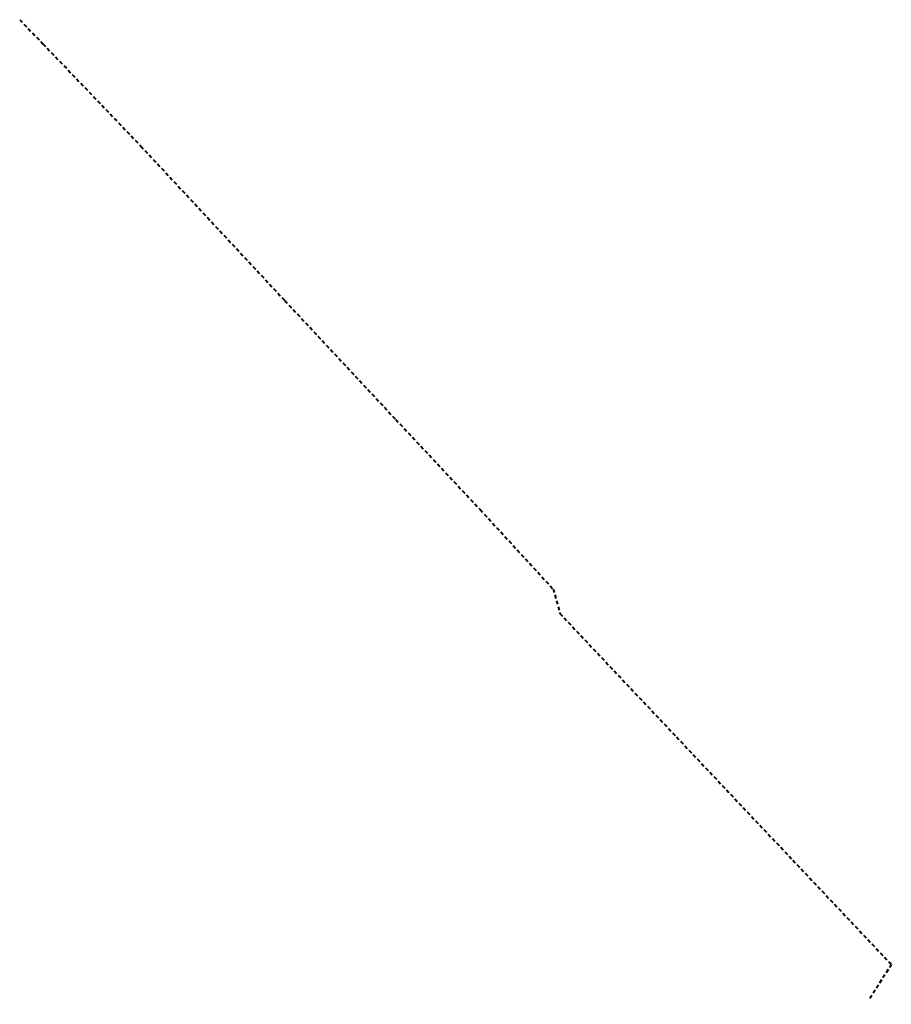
# Model space of a CAD drawing. Header units: metres. Extents: x 0 to 6446955, y 0 to 5658558.
# Tile 186 of 188: x 6441300 to 6441659, y 5658153 to 5658558. Entities that reach past the tile are written whole.
import ezdxf

# ---------------------------------------------------------------- set-up
doc = ezdxf.new("R2010")
doc.units = ezdxf.units.M
doc.header["$MEASUREMENT"] = 0
doc.linetypes.add('1.5_1.0', pattern=[2.5, 1.5, -1])
doc.layers.add('!kanalizacja deszczowa', color=24, linetype='1.5_1.0', lineweight=40)
doc.layers.add('!kostka betonowa', color=7, linetype='CONTINUOUS', lineweight=13)

msp = doc.modelspace()

# ---------------------------------------------------------------- hatches: boundary and pattern name
at = {"layer": '!kostka betonowa', "transparency": 33554687}
h = msp.add_hatch(dxfattribs=at)
h.set_pattern_fill('BUTTERFLY', color=256, scale=0.2, angle=89, style=0)
h.set_pattern_definition([(89, (483.91904, 3616.3904), (-0.1473592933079, 0.152595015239), [0.1, -0.2]), (89, (483.87167, 3616.54124), (-0.1473592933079, 0.152595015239), [0.1, -0.2]), (179, (483.91991, 3616.44039), (-0.152595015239, -0.1473592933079), [0.2, -0.1]), (134, (483.92079, 3616.49038), (-0.1525950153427, -0.147359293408), [0.070710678, -0.141421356]), (224, (483.91904, 3616.3904), (0.147359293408, -0.1525950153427), [0.070710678, -0.141421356])])
h.paths.add_polyline_path([(6441651.81, 5658152.62), (6441656.54, 5658152.59)])

# ---------------------------------------------------------------- linework, layer by layer
at = {"layer": '!kanalizacja deszczowa'}
msp.add_lwpolyline([(6441300, 5658557.58), (6441309.53, 5658547.69), (6441349.85, 5658505.61), (6441377.22, 5658476.24), (6441409.09, 5658442.02), (6441454.76, 5658393.13), (6441489.47, 5658356.07), (6441519.53, 5658323.38), (6441522.28, 5658313.35), (6441570.2, 5658262.6), (6441618.06, 5658211.93), (6441658.64, 5658168.97), (6441649.33, 5658154.19)], dxfattribs=at)

doc.saveas('drawing.dxf')
